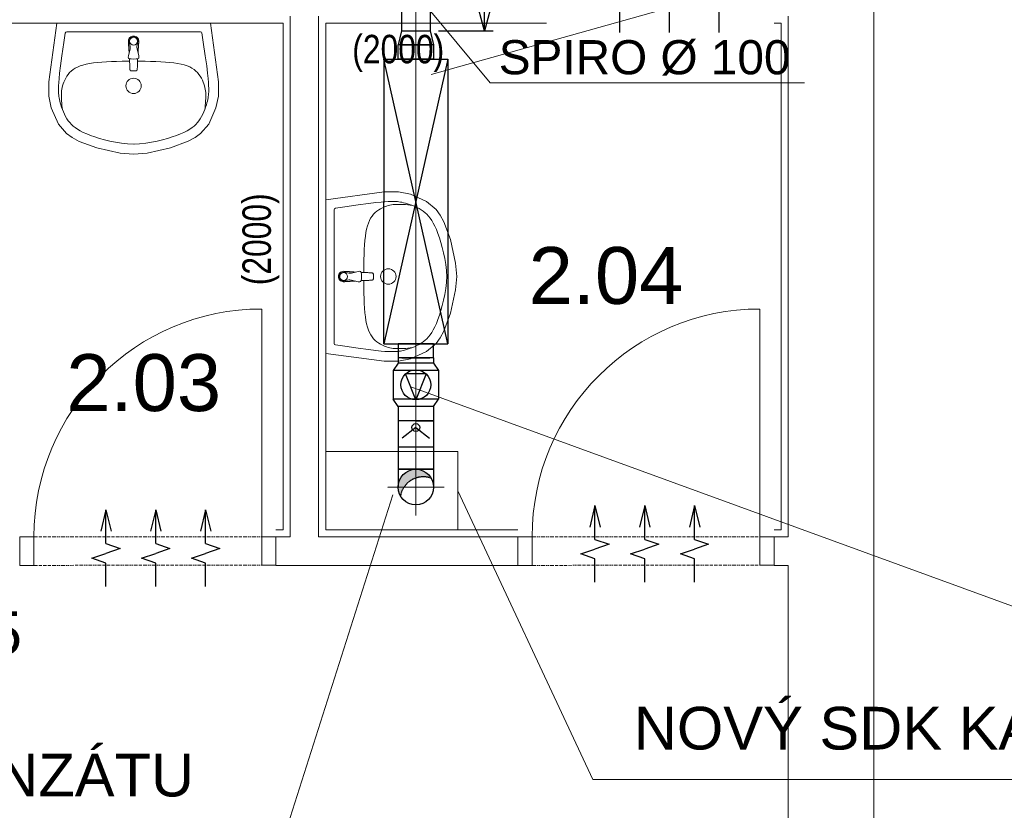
# Model space of a CAD drawing. Header units: millimetres. Extents: x 918337 to 1269480, y -257156 to -67477.
# Tile 74 of 114: x 1124736 to 1128194, y -193305 to -190526. Entities that reach past the tile are written whole.
import ezdxf

# ---------------------------------------------------------------- set-up
doc = ezdxf.new("R2010")
doc.units = ezdxf.units.MM
for name, pattern in [('ACAD_ISO10W100', [18.5, 12, -3, 0.5, -3]), ('DĚLICÍ2', [15.875, 6.35, -3.175, 0, -3.175, 0, -3.175]), ('ČÁRKOVANÁ', [19.05, 12.7, -6.35])]:
    doc.linetypes.add(name, pattern=pattern)
doc.layers.get('0').update_dxf_attribs({"color": 8, "lineweight": 9})
for name, color, linetype, lineweight in [('1VZT - LEGENDY', 7, 'Continuous', 13), ('1VZT-POTRUBI', 4, 'Continuous', 30), ('1VZT-ČERCHOVANÁ', 7, 'ACAD_ISO10W100', 9), ('LEGENDY', 7, 'Continuous', 9), ('St_plocha_místnosti', 3, 'Continuous', 18)]:
    doc.layers.add(name, color=color, linetype=linetype, lineweight=lineweight)
doc.layers.add('1VZT-vytápění', color=1, linetype='Continuous')
doc.styles.add('Andy', font='arial.ttf')
doc.styles.get("Standard").update_dxf_attribs({"font": 'arial.ttf'})
doc.dimstyles.new('ISO-25', dxfattribs={"dimtxt": 2.5, "dimasz": 2.5, "dimexe": 1.25, "dimexo": 0.625, "dimtad": 1, "dimtxsty": 'Standard', "dimcen": 2.5, "dimadec": 0, "dimazin": 0, "dimtfac": 1, "dimtmove": 0, "dimatfit": 3, "dimfxl": 1, "dimarcsym": 0})

# ---------------------------------------------------------------- blocks, each defined once
blk = doc.blocks.new('_Open30')
at = {"color": 0, "linetype": 'ByBlock', "lineweight": -2}
for p, q in [((-1, 0.268), (0, 0)), ((0, 0), (-1, -0.268)), ((0, 0), (-1, 0))]:
    blk.add_line(p, q, dxfattribs=at)
blk = doc.blocks.new('*D826')
at = {"layer": '1VZT - LEGENDY', "color": 0, "lineweight": -2, "ltscale": 0.1, "transparency": 16777216}
for p, q in [((1126207.1, -189888.1), (1126398.5, -189888.1)), ((1126368.5, -190008.1), (1126368.5, -190445.1)), ((1126207.1, -190565.1), (1126398.5, -190565.1))]:
    blk.add_line(p, q, dxfattribs=at)
at = {"layer": 'Defpoints', "color": 0, "ltscale": 0.1, "transparency": 16777216}
for p in [(1126177.1, -189888.1), (1126177.1, -190565.1), (1126368.5, -190565.1)]:
    blk.add_point(p, dxfattribs=at)
at = {"layer": '1VZT - LEGENDY', "color": 0, "lineweight": -2, "ltscale": 0.1, "transparency": 16777216, "xscale": 120, "yscale": 120, "zscale": 120}
for p, rotation in [((1126368.5, -189888.1), 90), ((1126368.5, -190565.1), 270)]:
    blk.add_blockref('_Open30', p, dxfattribs=dict(at, rotation=rotation))
at = {"layer": '1VZT - LEGENDY', "color": 0, "ltscale": 0.1, "transparency": 16777216, "insert": (1126277.3, -190226.6), "char_height": 120, "attachment_point": 5, "rotation": 90}
blk.add_mtext('700', dxfattribs=at)
blk = doc.blocks.new('fegevdfvdfv')
at = {"layer": '1VZT-vytápění'}
for p, q in [((-286977.9, 271465.6), (-286995.9, 271389.6)), ((-286977.9, 271465.6), (-286959.9, 271389.6)), ((-286977.9, 271346.2), (-286977.9, 271465.6)), ((-286803, 271465.6), (-286821, 271389.6)), ((-286803, 271465.6), (-286785, 271389.6)), ((-286803, 271346.2), (-286803, 271465.6)), ((-286628.1, 271465.6), (-286646.1, 271389.6)), ((-286628.1, 271465.6), (-286610, 271389.6)), ((-286628.1, 271346.2), (-286628.1, 271465.6)), ((-286977.9, 271346.2), (-286928.2, 271329.2)), ((-286803, 271346.2), (-286753.3, 271329.2)), ((-286628.1, 271346.2), (-286578.4, 271329.2)), ((-287027.6, 271295.1), (-286977.9, 271312.2)), ((-286928.2, 271329.2), (-286977.9, 271312.2)), ((-286852.7, 271295.1), (-286803, 271312.2)), ((-286753.3, 271329.2), (-286803, 271312.2)), ((-286677.7, 271295.1), (-286628.1, 271312.2)), ((-286578.4, 271329.2), (-286628.1, 271312.2)), ((-286977.9, 271278.1), (-287027.6, 271295.1)), ((-286977.9, 271195.6), (-286977.9, 271278.1)), ((-286803, 271278.1), (-286852.7, 271295.1)), ((-286803, 271195.6), (-286803, 271278.1)), ((-286628.1, 271278.1), (-286677.7, 271295.1)), ((-286628.1, 271195.6), (-286628.1, 271278.1))]:
    blk.add_line(p, q, dxfattribs=at)
blk = doc.blocks.new('SDCDCSDC')
at = {"color": 8, "ltscale": 2}
for p, q in [((1157229.8, -194247.3), (1157229.8, -203027.3)), ((1155179.8, -196847.3), (1155179.8, -198677.3)), ((1155279.8, -196847.3), (1155279.8, -198677.3)), ((1156929.8, -196847.3), (1156929.8, -198677.3)), ((1155179.8, -198677.3), (1155129.8, -198677.3)), ((1155129.8, -198677.3), (1155129.8, -198777.3)), ((1155979.8, -198677.3), (1155279.8, -198677.3)), ((1155979.8, -198677.3), (1155979.8, -198777.3)), ((1156929.8, -198677.3), (1156879.8, -198677.3)), ((1156879.8, -198677.3), (1156879.8, -198777.3)), ((1155979.8, -198777.3), (1155129.8, -198777.3)), ((1156929.8, -198777.3), (1156879.8, -198777.3)), ((1156929.8, -198777.3), (1156929.8, -202977.3))]:
    blk.add_line(p, q, dxfattribs=at)
at = {"color": 8, "ltscale": 1.5}
for p, q in [((1155154.8, -196872.3), (1154104.8, -196872.3)), ((1155154.8, -198652.3), (1155154.8, -196872.3)), ((1156079.8, -196872.3), (1155304.8, -196872.3)), ((1155304.8, -196872.3), (1155304.8, -198652.3)), ((1156904.8, -196872.3), (1156879.8, -196872.3)), ((1156904.8, -198652.3), (1156904.8, -196872.3)), ((1155129.8, -198652.3), (1155154.8, -198652.3)), ((1155304.8, -198652.3), (1155979.8, -198652.3)), ((1156879.8, -198652.3), (1156904.8, -198652.3))]:
    blk.add_line(p, q, dxfattribs=at)
at = {"color": 8}
for p, q in [((1154359.8, -196872.4), (1154331.9, -197078.2)), ((1154359.8, -196872.4), (1154899.8, -196872.2)), ((1154899.8, -196872.2), (1154927.7, -197078)), ((1154389.8, -196906.6), (1154384.7, -196939.4)), ((1154394.8, -196902.4), (1154864.7, -196902.2)), ((1154869.7, -196906.5), (1154874.8, -196939.3)), ((1154384.7, -196939.4), (1154377.7, -196986.8)), ((1154611.5, -196933.9), (1154611.6, -196936.2)), ((1154611.6, -196936.2), (1154611.7, -196938.2)), ((1154611.7, -196938.2), (1154611.8, -196939.9)), ((1154611.8, -196939.9), (1154611.8, -196941.3)), ((1154611.8, -196941.3), (1154611.9, -196942.6)), ((1154611.9, -196942.6), (1154611.9, -196943.7)), ((1154612.9, -196927.6), (1154612.9, -196927.6)), ((1154614.8, -196935.9), (1154615.5, -196942.9)), ((1154615.5, -196942.9), (1154616.8, -196948.7)), ((1154616.9, -196922.1), (1154616.9, -196922.1)), ((1154622.7, -196918.5), (1154622.7, -196918.5)), ((1154629.8, -196917.2), (1154629.8, -196917.2)), ((1154636.8, -196918.5), (1154636.8, -196918.5)), ((1154642.7, -196922.1), (1154642.7, -196922.1)), ((1154644, -196942.9), (1154642.8, -196948.7)), ((1154644.8, -196935.9), (1154644, -196942.9)), ((1154646.6, -196927.6), (1154646.6, -196927.6)), ((1154647.7, -196942.5), (1154647.6, -196943.7)), ((1154647.8, -196939.8), (1154647.7, -196941.3)), ((1154647.7, -196941.3), (1154647.7, -196942.5)), ((1154647.9, -196938.2), (1154647.8, -196939.8)), ((1154648, -196933.9), (1154647.9, -196936.2)), ((1154647.9, -196936.2), (1154647.9, -196938.2)), ((1154874.8, -196939.3), (1154881.8, -196986.7)), ((1154615.1, -196972.7), (1154611.6, -196985.8)), ((1154611.9, -196943.7), (1154612, -196944.8)), ((1154612, -196944.8), (1154612.1, -196945.8)), ((1154612.1, -196945.8), (1154612.1, -196946.9)), ((1154612.1, -196946.9), (1154612.2, -196948)), ((1154612.2, -196948), (1154612.3, -196949.1)), ((1154612.3, -196949.1), (1154612.4, -196950.3)), ((1154612.4, -196950.3), (1154612.5, -196951.5)), ((1154612.5, -196951.5), (1154612.6, -196952.9)), ((1154612.6, -196952.9), (1154612.7, -196954.3)), ((1154612.7, -196954.3), (1154612.8, -196955.8)), ((1154612.8, -196955.8), (1154612.9, -196957.3)), ((1154612.9, -196957.3), (1154613, -196958.8)), ((1154613, -196958.8), (1154613.1, -196960.3)), ((1154613.1, -196960.3), (1154613.2, -196961.8)), ((1154613.2, -196961.8), (1154613.3, -196963.4)), ((1154613.3, -196963.4), (1154613.4, -196965.2)), ((1154613.4, -196965.2), (1154613.5, -196967)), ((1154613.5, -196967), (1154613.7, -196969.1)), ((1154613.7, -196969.1), (1154613.8, -196971.5)), ((1154613.8, -196971.5), (1154614, -196974)), ((1154614, -196974), (1154614.2, -196976.4)), ((1154617.4, -196962.7), (1154615.1, -196972.7)), ((1154616.8, -196948.7), (1154617.7, -196953.1)), ((1154618.1, -196957.3), (1154617.4, -196962.7)), ((1154617.7, -196953.1), (1154618.1, -196957.3)), ((1154641.8, -196953.1), (1154641.5, -196957.3)), ((1154641.5, -196957.3), (1154642.2, -196962.6)), ((1154642.8, -196948.7), (1154641.8, -196953.1)), ((1154642.2, -196962.6), (1154644.4, -196972.7)), ((1154644.4, -196972.7), (1154648, -196985.8)), ((1154645.6, -196974), (1154645.4, -196976.4)), ((1154645.7, -196971.5), (1154645.6, -196974)), ((1154645.9, -196969.1), (1154645.7, -196971.5)), ((1154646, -196967), (1154645.9, -196969.1)), ((1154646.2, -196965.1), (1154646, -196967)), ((1154646.3, -196963.4), (1154646.2, -196965.1)), ((1154646.4, -196961.8), (1154646.3, -196963.4)), ((1154646.5, -196960.3), (1154646.4, -196961.8)), ((1154646.6, -196958.8), (1154646.5, -196960.3)), ((1154646.7, -196957.3), (1154646.6, -196958.8)), ((1154646.8, -196955.8), (1154646.7, -196957.3)), ((1154646.9, -196954.3), (1154646.8, -196955.8)), ((1154647, -196952.9), (1154646.9, -196954.3)), ((1154647.1, -196951.5), (1154647, -196952.9)), ((1154647.2, -196950.2), (1154647.1, -196951.5)), ((1154647.3, -196949.1), (1154647.2, -196950.2)), ((1154647.4, -196946.9), (1154647.3, -196947.9)), ((1154647.3, -196947.9), (1154647.3, -196949.1)), ((1154647.5, -196945.8), (1154647.4, -196946.9)), ((1154647.6, -196943.7), (1154647.5, -196944.8)), ((1154647.5, -196944.8), (1154647.5, -196945.8)), ((1154377.7, -196986.8), (1154372.9, -197022.2)), ((1154488.5, -197011.8), (1154475.2, -197013.8)), ((1154502.8, -197010.2), (1154488.5, -197011.8)), ((1154518.2, -197008.9), (1154502.8, -197010.2)), ((1154534.6, -197007.8), (1154518.2, -197008.9)), ((1154552, -197007), (1154534.6, -197007.8)), ((1154570.3, -197006.4), (1154552, -197007)), ((1154589.4, -197006), (1154570.3, -197006.4)), ((1154609.3, -197005.8), (1154589.4, -197006)), ((1154615.8, -197005.8), (1154609.3, -197005.8)), ((1154611.6, -196985.8), (1154610.7, -196992.5)), ((1154610.7, -196992.5), (1154611.7, -196994.8)), ((1154611.7, -196994.8), (1154613.2, -196995.7)), ((1154613.2, -196995.7), (1154617.2, -196997)), ((1154615.4, -196996.5), (1154615.6, -196999.8)), ((1154615.6, -196999.8), (1154615.7, -197003.4)), ((1154615.7, -197003.4), (1154615.9, -197006.9)), ((1154615.9, -197006.9), (1154616, -197010.5)), ((1154616, -197010.5), (1154616.1, -197013.9)), ((1154617.2, -196997), (1154620.9, -196997.5)), ((1154620.9, -196997.5), (1154629.8, -196998.2)), ((1154638.7, -196997.5), (1154629.8, -196998.2)), ((1154642.4, -196996.9), (1154638.7, -196997.5)), ((1154646.4, -196995.7), (1154642.4, -196996.9)), ((1154643.6, -197010.5), (1154643.5, -197013.9)), ((1154643.7, -197006.9), (1154643.6, -197010.5)), ((1154643.8, -197003.3), (1154643.7, -197006.9)), ((1154643.7, -197005.8), (1154650.3, -197005.8)), ((1154644, -196999.8), (1154643.8, -197003.3)), ((1154644.2, -196996.5), (1154644, -196999.8)), ((1154647.8, -196994.8), (1154646.4, -196995.7)), ((1154648.8, -196992.5), (1154647.8, -196994.8)), ((1154648, -196985.8), (1154648.8, -196992.5)), ((1154650.3, -197005.8), (1154670.2, -197006)), ((1154670.2, -197006), (1154689.3, -197006.4)), ((1154689.3, -197006.4), (1154707.6, -197007)), ((1154707.6, -197007), (1154725, -197007.8)), ((1154725, -197007.8), (1154741.4, -197008.8)), ((1154741.4, -197008.8), (1154756.8, -197010.1)), ((1154756.8, -197010.1), (1154771.1, -197011.7)), ((1154771.1, -197011.7), (1154784.4, -197013.7)), ((1154881.8, -196986.7), (1154886.7, -197022.1)), ((1154372.9, -197022.2), (1154369.8, -197048)), ((1154405.2, -197045.9), (1154400.1, -197052)), ((1154410.9, -197040.3), (1154405.2, -197045.9)), ((1154417.4, -197035), (1154410.9, -197040.3)), ((1154424.6, -197030.3), (1154417.4, -197035)), ((1154432.7, -197026), (1154424.6, -197030.3)), ((1154441.8, -197022.2), (1154432.7, -197026)), ((1154451.8, -197019), (1154441.8, -197022.2)), ((1154463, -197016.2), (1154451.8, -197019)), ((1154475.2, -197013.8), (1154463, -197016.2)), ((1154616.1, -197013.9), (1154616.2, -197017.3)), ((1154616.2, -197017.3), (1154616.3, -197020.4)), ((1154616.3, -197020.4), (1154616.4, -197023.2)), ((1154616.4, -197023.2), (1154616.4, -197025.7)), ((1154616.4, -197025.7), (1154616.5, -197027.8)), ((1154616.5, -197027.8), (1154616.6, -197029.6)), ((1154616.6, -197029.6), (1154616.6, -197031)), ((1154616.6, -197031), (1154616.7, -197032.2)), ((1154616.7, -197032.2), (1154616.8, -197033.2)), ((1154616.8, -197033.2), (1154616.9, -197034.1)), ((1154616.9, -197034.1), (1154617, -197034.8)), ((1154617, -197034.8), (1154617.1, -197035.5)), ((1154617.1, -197035.5), (1154617.3, -197036)), ((1154617.3, -197036), (1154617.4, -197036.5)), ((1154617.4, -197036.5), (1154617.6, -197037)), ((1154617.6, -197037), (1154617.8, -197037.4)), ((1154617.8, -197037.4), (1154618.1, -197037.8)), ((1154618.1, -197037.8), (1154618.3, -197038.1)), ((1154618.3, -197038.1), (1154618.7, -197038.4)), ((1154618.7, -197038.4), (1154619.1, -197038.7)), ((1154619.1, -197038.7), (1154619.5, -197039)), ((1154619.5, -197039), (1154620.1, -197039.3)), ((1154620.1, -197039.3), (1154620.8, -197039.5)), ((1154620.8, -197039.5), (1154621.7, -197039.7)), ((1154621.7, -197039.7), (1154623.1, -197039.8)), ((1154623.1, -197039.8), (1154625, -197039.9)), ((1154625, -197039.9), (1154627.6, -197040)), ((1154627.6, -197040), (1154629.8, -197040)), ((1154632, -197040), (1154629.8, -197040)), ((1154634.6, -197039.9), (1154632, -197040)), ((1154636.5, -197039.8), (1154634.6, -197039.9)), ((1154637.8, -197039.7), (1154636.5, -197039.8)), ((1154638.8, -197039.5), (1154637.8, -197039.7)), ((1154639.5, -197039.2), (1154638.8, -197039.5)), ((1154640.1, -197039), (1154639.5, -197039.2)), ((1154640.5, -197038.7), (1154640.1, -197039)), ((1154640.9, -197038.4), (1154640.5, -197038.7)), ((1154641.2, -197038.1), (1154640.9, -197038.4)), ((1154641.5, -197037.8), (1154641.2, -197038.1)), ((1154641.8, -197037.4), (1154641.5, -197037.8)), ((1154642, -197037), (1154641.8, -197037.4)), ((1154642.2, -197036.5), (1154642, -197037)), ((1154642.3, -197036), (1154642.2, -197036.5)), ((1154642.5, -197035.5), (1154642.3, -197036)), ((1154642.6, -197034.8), (1154642.5, -197035.5)), ((1154642.7, -197034.1), (1154642.6, -197034.8)), ((1154642.8, -197033.2), (1154642.7, -197034.1)), ((1154642.9, -197032.2), (1154642.8, -197033.2)), ((1154643, -197029.6), (1154642.9, -197031)), ((1154642.9, -197031), (1154642.9, -197032.2)), ((1154643.1, -197027.8), (1154643, -197029.6)), ((1154643.2, -197025.7), (1154643.1, -197027.8)), ((1154643.3, -197020.4), (1154643.2, -197023.2)), ((1154643.2, -197023.2), (1154643.2, -197025.7)), ((1154643.4, -197017.3), (1154643.3, -197020.4)), ((1154643.5, -197013.9), (1154643.4, -197017.3)), ((1154784.4, -197013.7), (1154796.6, -197016.1)), ((1154796.6, -197016.1), (1154807.7, -197018.9)), ((1154807.7, -197018.9), (1154817.8, -197022.1)), ((1154817.8, -197022.1), (1154826.9, -197025.9)), ((1154826.9, -197025.9), (1154835, -197030.2)), ((1154835, -197030.2), (1154842.2, -197034.9)), ((1154842.2, -197034.9), (1154848.6, -197040.1)), ((1154848.6, -197040.1), (1154854.4, -197045.8)), ((1154854.4, -197045.8), (1154859.5, -197051.9)), ((1154886.7, -197022.1), (1154889.8, -197047.9)), ((1154331.9, -197078.2), (1154331.9, -197128.3)), ((1154366.9, -197080.5), (1154366.2, -197091.8)), ((1154367.9, -197066.6), (1154366.9, -197080.5)), ((1154369.8, -197048), (1154367.9, -197066.6)), ((1154385, -197079), (1154382.5, -197085.7)), ((1154388, -197072.1), (1154385, -197079)), ((1154391.5, -197065.2), (1154388, -197072.1)), ((1154395.6, -197058.5), (1154391.5, -197065.2)), ((1154400.1, -197052), (1154395.6, -197058.5)), ((1154859.5, -197051.9), (1154864, -197058.4)), ((1154864, -197058.4), (1154868.1, -197065.1)), ((1154868.1, -197065.1), (1154871.6, -197072)), ((1154871.6, -197072), (1154874.6, -197078.8)), ((1154874.6, -197078.8), (1154877.1, -197085.5)), ((1154889.8, -197047.9), (1154891.7, -197066.5)), ((1154891.7, -197066.5), (1154892.7, -197080.4)), ((1154892.7, -197080.4), (1154893.4, -197091.7)), ((1154927.7, -197078), (1154927.8, -197128.2)), ((1154365.9, -197101), (1154365.8, -197108.3)), ((1154365.8, -197108.3), (1154365.9, -197114.3)), ((1154366.2, -197091.8), (1154365.9, -197101)), ((1154365.9, -197114.3), (1154366.2, -197119.6)), ((1154376.5, -197115.5), (1154376.3, -197121.8)), ((1154377, -197109.5), (1154376.5, -197115.5)), ((1154377.8, -197103.8), (1154377, -197109.5)), ((1154378.9, -197098), (1154377.8, -197103.8)), ((1154380.5, -197092), (1154378.9, -197098)), ((1154382.5, -197085.7), (1154380.5, -197092)), ((1154877.1, -197085.5), (1154879.1, -197091.9)), ((1154879.1, -197091.9), (1154880.7, -197097.9)), ((1154880.7, -197097.9), (1154881.8, -197103.7)), ((1154881.8, -197103.7), (1154882.6, -197109.4)), ((1154882.6, -197109.4), (1154883.1, -197115.3)), ((1154883.1, -197115.3), (1154883.3, -197121.7)), ((1154893.4, -197091.7), (1154893.8, -197100.8)), ((1154893.7, -197114.2), (1154893.4, -197119.4)), ((1154893.9, -197108.2), (1154893.7, -197114.2)), ((1154893.8, -197100.8), (1154893.9, -197108.2)), ((1154331.9, -197128.3), (1154340.7, -197169.7)), ((1154366.2, -197119.6), (1154366.7, -197124.6)), ((1154366.7, -197124.6), (1154367.3, -197129.7)), ((1154367.3, -197129.7), (1154368.1, -197134.8)), ((1154368.1, -197134.8), (1154369.1, -197140.2)), ((1154369.1, -197140.2), (1154370.4, -197145.9)), ((1154370.4, -197145.9), (1154372, -197152.2)), ((1154376.3, -197121.8), (1154376.4, -197128.8)), ((1154376.4, -197128.8), (1154376.5, -197136.6)), ((1154376.5, -197136.6), (1154376.9, -197144.9)), ((1154376.9, -197144.9), (1154377.3, -197153.3)), ((1154882.8, -197144.8), (1154882.3, -197153.1)), ((1154883.1, -197136.5), (1154882.8, -197144.8)), ((1154883.3, -197128.7), (1154883.1, -197136.5)), ((1154883.3, -197121.7), (1154883.3, -197128.7)), ((1154889.3, -197145.8), (1154887.6, -197152.1)), ((1154890.6, -197140), (1154889.3, -197145.8)), ((1154891.6, -197134.7), (1154890.6, -197140)), ((1154892.3, -197129.6), (1154891.6, -197134.7)), ((1154893, -197124.5), (1154892.3, -197129.6)), ((1154893.4, -197119.4), (1154893, -197124.5)), ((1154927.8, -197128.2), (1154918.9, -197169.6)), ((1154340.7, -197169.7), (1154366.1, -197226.7)), ((1154372, -197152.2), (1154374.1, -197159.2)), ((1154374.1, -197159.2), (1154376.7, -197167)), ((1154376.7, -197167), (1154379.7, -197175.3)), ((1154377.3, -197153.3), (1154378, -197161.4)), ((1154378, -197161.4), (1154378.8, -197168.8)), ((1154378.8, -197168.8), (1154379.7, -197175.3)), ((1154379.7, -197175.3), (1154383.2, -197183.7)), ((1154383.2, -197183.7), (1154387, -197192.2)), ((1154876.5, -197183.6), (1154872.6, -197192.1)), ((1154879.9, -197175.1), (1154876.5, -197183.6)), ((1154883, -197166.9), (1154879.9, -197175.1)), ((1154880.9, -197168.7), (1154879.9, -197175.1)), ((1154881.7, -197161.3), (1154880.9, -197168.7)), ((1154882.3, -197153.1), (1154881.7, -197161.3)), ((1154885.5, -197159.1), (1154883, -197166.9)), ((1154887.6, -197152.1), (1154885.5, -197159.1)), ((1154918.9, -197169.6), (1154893.6, -197226.5)), ((1154387, -197192.2), (1154391.2, -197200.4)), ((1154391.2, -197200.4), (1154395.7, -197208)), ((1154395.7, -197208), (1154400.5, -197215.1)), ((1154400.5, -197215.1), (1154405.6, -197221.5)), ((1154859.2, -197214.9), (1154854.1, -197221.4)), ((1154864, -197207.9), (1154859.2, -197214.9)), ((1154868.4, -197200.2), (1154864, -197207.9)), ((1154872.6, -197192.1), (1154868.4, -197200.2)), ((1154366.1, -197226.7), (1154394.6, -197260.1)), ((1154405.6, -197221.5), (1154411.2, -197227.7)), ((1154411.2, -197227.7), (1154417.5, -197233.5)), ((1154417.5, -197233.5), (1154424.6, -197239.1)), ((1154424.6, -197239.1), (1154432.8, -197244.7)), ((1154432.8, -197244.7), (1154442.2, -197250.2)), ((1154442.2, -197250.2), (1154453, -197255.7)), ((1154817.5, -197250.1), (1154806.7, -197255.6)), ((1154826.9, -197244.6), (1154817.5, -197250.1)), ((1154835.1, -197239), (1154826.9, -197244.6)), ((1154842.2, -197233.4), (1154835.1, -197239)), ((1154848.5, -197227.5), (1154842.2, -197233.4)), ((1154854.1, -197221.4), (1154848.5, -197227.5)), ((1154893.6, -197226.5), (1154865.1, -197259.9)), ((1154394.6, -197260.1), (1154414.1, -197274.3)), ((1154414.1, -197274.3), (1154438.1, -197287.3)), ((1154438.1, -197287.3), (1154500.4, -197310.3)), ((1154453, -197255.7), (1154465.3, -197261.1)), ((1154465.3, -197261.1), (1154478.9, -197266.4)), ((1154478.9, -197266.4), (1154493.9, -197271.6)), ((1154493.9, -197271.6), (1154510.4, -197276.8)), ((1154510.4, -197276.8), (1154528.1, -197281.8)), ((1154528.1, -197281.8), (1154546.9, -197286.4)), ((1154546.9, -197286.4), (1154566.6, -197290.5)), ((1154712.8, -197286.4), (1154693.1, -197290.5)), ((1154731.6, -197281.7), (1154712.8, -197286.4)), ((1154749.3, -197276.7), (1154731.6, -197281.7)), ((1154765.8, -197271.6), (1154749.3, -197276.7)), ((1154821.6, -197287.2), (1154759.3, -197310.3)), ((1154780.8, -197266.3), (1154765.8, -197271.6)), ((1154794.5, -197261), (1154780.8, -197266.3)), ((1154806.7, -197255.6), (1154794.5, -197261)), ((1154845.6, -197274.2), (1154821.6, -197287.2)), ((1154865.1, -197259.9), (1154845.6, -197274.2)), ((1154500.4, -197310.3), (1154582.5, -197328.5)), ((1154566.6, -197290.5), (1154587.1, -197293.8)), ((1154587.1, -197293.8), (1154608.5, -197296.1)), ((1154608.5, -197296.1), (1154631.7, -197297.3)), ((1154651.2, -197296.1), (1154628, -197297.3)), ((1154672.6, -197293.8), (1154651.2, -197296.1)), ((1154693.1, -197290.5), (1154672.6, -197293.8)), ((1154759.3, -197310.3), (1154677.2, -197328.5)), ((1154582.5, -197328.5), (1154629.9, -197332.3)), ((1154677.2, -197328.5), (1154629.9, -197332.3)), ((1155304.7, -197492.3), (1155510.5, -197464.4)), ((1155304.8, -198032.3), (1155304.7, -197492.3)), ((1155510.5, -197464.4), (1155560.7, -197464.3)), ((1155560.7, -197464.3), (1155602.1, -197473.1)), ((1155602.1, -197473.1), (1155659, -197498.4)), ((1155334.8, -197997.3), (1155334.7, -197527.3)), ((1155338.9, -197522.4), (1155371.8, -197517.2)), ((1155371.8, -197517.2), (1155419.1, -197510.2)), ((1155419.1, -197510.2), (1155454.5, -197505.4)), ((1155454.5, -197505.4), (1155480.3, -197502.2)), ((1155480.3, -197502.2), (1155499, -197500.4)), ((1155484.4, -197532.6), (1155490.8, -197528)), ((1155490.8, -197528), (1155497.6, -197524)), ((1155497.6, -197524), (1155504.5, -197520.5)), ((1155499, -197500.4), (1155512.9, -197499.3)), ((1155504.5, -197520.5), (1155511.3, -197517.5)), ((1155511.3, -197517.5), (1155518, -197514.9)), ((1155512.9, -197499.3), (1155524.1, -197498.6)), ((1155518, -197514.9), (1155524.4, -197512.9)), ((1155524.1, -197498.6), (1155533.3, -197498.3)), ((1155524.4, -197512.9), (1155530.4, -197511.4)), ((1155530.4, -197511.4), (1155536.1, -197510.2)), ((1155533.3, -197498.3), (1155540.6, -197498.2)), ((1155536.1, -197510.2), (1155541.8, -197509.4)), ((1155540.6, -197498.2), (1155546.6, -197498.3)), ((1155541.8, -197509.4), (1155547.8, -197509)), ((1155546.6, -197498.3), (1155551.9, -197498.6)), ((1155547.8, -197509), (1155554.2, -197508.8)), ((1155551.9, -197498.6), (1155556.9, -197499.1)), ((1155554.2, -197508.8), (1155561.2, -197508.8)), ((1155556.9, -197499.1), (1155562, -197499.7)), ((1155561.2, -197508.8), (1155569, -197508.9)), ((1155562, -197499.7), (1155567.2, -197500.5)), ((1155567.2, -197500.5), (1155572.5, -197501.5)), ((1155569, -197508.9), (1155577.2, -197509.2)), ((1155572.5, -197501.5), (1155578.2, -197502.8)), ((1155577.2, -197509.2), (1155585.6, -197509.7)), ((1155578.2, -197502.8), (1155584.5, -197504.4)), ((1155584.5, -197504.4), (1155591.6, -197506.5)), ((1155585.6, -197509.7), (1155593.7, -197510.4)), ((1155591.6, -197506.5), (1155599.4, -197509.1)), ((1155593.7, -197510.4), (1155601.2, -197511.2)), ((1155599.4, -197509.1), (1155607.6, -197512.1)), ((1155601.2, -197511.2), (1155607.6, -197512.1)), ((1155607.6, -197512.1), (1155616.1, -197515.5)), ((1155616.1, -197515.5), (1155624.5, -197519.4)), ((1155624.5, -197519.4), (1155632.7, -197523.6)), ((1155632.7, -197523.6), (1155640.4, -197528.1)), ((1155640.4, -197528.1), (1155647.4, -197532.8)), ((1155659, -197498.4), (1155692.4, -197527)), ((1155692.4, -197527), (1155706.7, -197546.5)), ((1155454.6, -197574.2), (1155458.4, -197565.2)), ((1155458.4, -197565.2), (1155462.6, -197557)), ((1155462.6, -197557), (1155467.4, -197549.8)), ((1155467.4, -197549.8), (1155472.6, -197543.4)), ((1155472.6, -197543.4), (1155478.3, -197537.7)), ((1155478.3, -197537.7), (1155484.4, -197532.6)), ((1155647.4, -197532.8), (1155653.9, -197537.9)), ((1155653.9, -197537.9), (1155660, -197543.5)), ((1155660, -197543.5), (1155665.8, -197549.8)), ((1155665.8, -197549.8), (1155671.5, -197556.9)), ((1155671.5, -197556.9), (1155677.1, -197565.1)), ((1155677.1, -197565.1), (1155682.6, -197574.6)), ((1155706.7, -197546.5), (1155719.7, -197570.4)), ((1155446.2, -197607.7), (1155448.5, -197595.5)), ((1155448.5, -197595.5), (1155451.3, -197584.3)), ((1155451.3, -197584.3), (1155454.6, -197574.2)), ((1155682.6, -197574.6), (1155688, -197585.4)), ((1155688, -197585.4), (1155693.4, -197597.6)), ((1155693.4, -197597.6), (1155698.8, -197611.2)), ((1155719.7, -197570.4), (1155742.7, -197632.7)), ((1155441.3, -197650.6), (1155442.6, -197635.2)), ((1155442.6, -197635.2), (1155444.2, -197620.9)), ((1155444.2, -197620.9), (1155446.2, -197607.7)), ((1155698.8, -197611.2), (1155704, -197626.3)), ((1155704, -197626.3), (1155709.2, -197642.7)), ((1155742.7, -197632.7), (1155760.9, -197714.8)), ((1155439.4, -197684.5), (1155440.2, -197667)), ((1155440.2, -197667), (1155441.3, -197650.6)), ((1155709.2, -197642.7), (1155714.2, -197660.5)), ((1155714.2, -197660.5), (1155718.9, -197679.2)), ((1155438.5, -197721.9), (1155438.9, -197702.8)), ((1155438.9, -197702.8), (1155439.4, -197684.5)), ((1155718.9, -197679.2), (1155722.9, -197698.9)), ((1155722.9, -197698.9), (1155726.2, -197719.5)), ((1155438.3, -197741.7), (1155438.5, -197721.9)), ((1155726.2, -197719.5), (1155728.6, -197740.8)), ((1155760.9, -197714.8), (1155764.8, -197762.2)), ((1155349.7, -197762.3), (1155349.7, -197762.3)), ((1155351, -197755.2), (1155351, -197755.2)), ((1155351, -197769.3), (1155351, -197769.3)), ((1155354.6, -197749.4), (1155354.6, -197749.4)), ((1155360.1, -197745.4), (1155360.1, -197745.4)), ((1155366.4, -197744), (1155368.7, -197744.1)), ((1155368.3, -197747.3), (1155375.3, -197748)), ((1155368.7, -197744.1), (1155370.6, -197744.2)), ((1155370.6, -197744.2), (1155372.3, -197744.2)), ((1155372.3, -197744.2), (1155373.8, -197744.3)), ((1155373.8, -197744.3), (1155375, -197744.4)), ((1155375, -197744.4), (1155376.1, -197744.4)), ((1155375.3, -197748), (1155381.2, -197749.3)), ((1155376.1, -197744.4), (1155377.2, -197744.5)), ((1155377.2, -197744.5), (1155378.3, -197744.6)), ((1155378.3, -197744.6), (1155379.3, -197744.6)), ((1155379.3, -197744.6), (1155380.4, -197744.7)), ((1155380.4, -197744.7), (1155381.5, -197744.8)), ((1155381.2, -197749.3), (1155385.6, -197750.2)), ((1155381.5, -197744.8), (1155382.7, -197744.9)), ((1155382.7, -197744.9), (1155384, -197745)), ((1155384, -197745), (1155385.3, -197745.1)), ((1155385.3, -197745.1), (1155386.8, -197745.2)), ((1155385.6, -197750.2), (1155389.7, -197750.6)), ((1155386.8, -197745.2), (1155388.2, -197745.3)), ((1155388.2, -197745.3), (1155389.7, -197745.4)), ((1155389.7, -197745.4), (1155391.2, -197745.5)), ((1155389.7, -197750.6), (1155395.1, -197749.9)), ((1155391.2, -197745.5), (1155392.7, -197745.6)), ((1155392.7, -197745.6), (1155394.3, -197745.7)), ((1155394.3, -197745.7), (1155395.9, -197745.8)), ((1155395.1, -197749.9), (1155405.2, -197747.6)), ((1155395.9, -197745.8), (1155397.6, -197745.9)), ((1155397.6, -197745.9), (1155399.5, -197746)), ((1155399.5, -197746), (1155401.6, -197746.1)), ((1155401.6, -197746.1), (1155403.9, -197746.3)), ((1155403.9, -197746.3), (1155406.5, -197746.5)), ((1155405.2, -197747.6), (1155418.3, -197744.1)), ((1155406.5, -197746.5), (1155408.8, -197746.6)), ((1155418.3, -197744.1), (1155424.9, -197743.2)), ((1155424.9, -197743.2), (1155427.2, -197744.2)), ((1155427.2, -197744.2), (1155428.2, -197745.7)), ((1155428.2, -197745.7), (1155429.4, -197749.6)), ((1155429, -197747.9), (1155432.2, -197748)), ((1155429.4, -197749.6), (1155430, -197753.4)), ((1155429.4, -197774.9), (1155430, -197771.2)), ((1155430, -197753.4), (1155430.7, -197762.3)), ((1155430, -197771.2), (1155430.7, -197762.3)), ((1155432.2, -197748), (1155435.8, -197748.2)), ((1155435.8, -197748.2), (1155439.4, -197748.3)), ((1155438.2, -197748.3), (1155438.3, -197741.7)), ((1155439.4, -197748.3), (1155442.9, -197748.5)), ((1155442.9, -197748.5), (1155446.4, -197748.6)), ((1155446.4, -197748.6), (1155449.7, -197748.7)), ((1155449.7, -197748.7), (1155452.8, -197748.7)), ((1155452.8, -197748.7), (1155455.7, -197748.8)), ((1155455.7, -197748.8), (1155458.2, -197748.9)), ((1155458.2, -197748.9), (1155460.3, -197749)), ((1155460.3, -197749), (1155462, -197749)), ((1155462, -197749), (1155463.5, -197749.1)), ((1155463.5, -197749.1), (1155464.7, -197749.2)), ((1155464.7, -197749.2), (1155465.7, -197749.3)), ((1155465.7, -197749.3), (1155466.5, -197749.4)), ((1155466.5, -197749.4), (1155467.3, -197749.5)), ((1155467.3, -197749.5), (1155467.9, -197749.6)), ((1155467.9, -197749.6), (1155468.5, -197749.7)), ((1155468.5, -197749.7), (1155469, -197749.9)), ((1155469, -197749.9), (1155469.4, -197750.1)), ((1155469.4, -197750.1), (1155469.9, -197750.3)), ((1155469.9, -197750.3), (1155470.2, -197750.5)), ((1155470.2, -197750.5), (1155470.6, -197750.8)), ((1155470.6, -197750.8), (1155470.9, -197751.1)), ((1155470.6, -197773.7), (1155470.9, -197773.4)), ((1155470.9, -197751.1), (1155471.2, -197751.5)), ((1155470.9, -197773.4), (1155471.2, -197773)), ((1155471.2, -197751.5), (1155471.5, -197752)), ((1155471.2, -197773), (1155471.5, -197772.5)), ((1155471.5, -197752), (1155471.7, -197752.6)), ((1155471.5, -197772.5), (1155471.7, -197771.9)), ((1155471.7, -197752.6), (1155471.9, -197753.3)), ((1155471.7, -197771.9), (1155471.9, -197771.2)), ((1155471.9, -197753.3), (1155472.1, -197754.2)), ((1155471.9, -197771.2), (1155472.1, -197770.3)), ((1155472.1, -197754.2), (1155472.3, -197755.5)), ((1155472.1, -197770.3), (1155472.3, -197769)), ((1155472.3, -197755.5), (1155472.4, -197757.4)), ((1155472.3, -197769), (1155472.4, -197767.1)), ((1155472.4, -197757.4), (1155472.5, -197760)), ((1155472.4, -197767.1), (1155472.5, -197764.5)), ((1155472.5, -197760), (1155472.5, -197762.2)), ((1155472.5, -197764.5), (1155472.5, -197762.2)), ((1155728.6, -197740.8), (1155729.8, -197764)), ((1155728.6, -197783.5), (1155729.8, -197760.3)), ((1155761, -197809.6), (1155764.8, -197762.2)), ((1155354.6, -197775.2), (1155354.6, -197775.2)), ((1155360.1, -197779.1), (1155360.1, -197779.1)), ((1155366.4, -197780.5), (1155368.7, -197780.4)), ((1155368.3, -197777.3), (1155375.4, -197776.5)), ((1155368.7, -197780.4), (1155370.7, -197780.4)), ((1155370.7, -197780.4), (1155372.3, -197780.3)), ((1155372.3, -197780.3), (1155373.8, -197780.2)), ((1155373.8, -197780.2), (1155375, -197780.2)), ((1155375, -197780.2), (1155376.2, -197780.1)), ((1155375.4, -197776.5), (1155381.2, -197775.3)), ((1155376.2, -197780.1), (1155377.2, -197780)), ((1155377.2, -197780), (1155378.3, -197780)), ((1155378.3, -197780), (1155379.4, -197779.9)), ((1155379.4, -197779.9), (1155380.4, -197779.8)), ((1155380.4, -197779.8), (1155381.5, -197779.8)), ((1155381.2, -197775.3), (1155385.6, -197774.3)), ((1155381.5, -197779.8), (1155382.7, -197779.7)), ((1155382.7, -197779.7), (1155384, -197779.6)), ((1155384, -197779.6), (1155385.3, -197779.5)), ((1155385.3, -197779.5), (1155386.8, -197779.4)), ((1155385.6, -197774.3), (1155389.8, -197774)), ((1155386.8, -197779.4), (1155388.2, -197779.3)), ((1155388.2, -197779.3), (1155389.7, -197779.2)), ((1155389.7, -197779.2), (1155391.2, -197779.1)), ((1155389.8, -197774), (1155395.1, -197774.7)), ((1155391.2, -197779.1), (1155392.7, -197778.9)), ((1155392.7, -197778.9), (1155394.3, -197778.9)), ((1155394.3, -197778.9), (1155395.9, -197778.8)), ((1155395.1, -197774.7), (1155405.2, -197776.9)), ((1155395.9, -197778.8), (1155397.6, -197778.6)), ((1155397.6, -197778.6), (1155399.5, -197778.5)), ((1155399.5, -197778.5), (1155401.6, -197778.4)), ((1155401.6, -197778.4), (1155403.9, -197778.2)), ((1155403.9, -197778.2), (1155406.5, -197778.1)), ((1155405.2, -197776.9), (1155418.3, -197780.4)), ((1155406.5, -197778.1), (1155408.9, -197777.9)), ((1155418.3, -197780.4), (1155424.9, -197781.3)), ((1155424.9, -197781.3), (1155427.2, -197780.3)), ((1155427.2, -197780.3), (1155428.2, -197778.9)), ((1155428.2, -197778.9), (1155429.4, -197774.9)), ((1155429, -197776.6), (1155432.2, -197776.5)), ((1155432.2, -197776.5), (1155435.8, -197776.3)), ((1155435.8, -197776.3), (1155439.4, -197776.2)), ((1155438.3, -197776.2), (1155438.3, -197782.8)), ((1155438.3, -197782.8), (1155438.5, -197802.6)), ((1155438.5, -197802.6), (1155438.9, -197821.7)), ((1155439.4, -197776.2), (1155442.9, -197776)), ((1155442.9, -197776), (1155446.4, -197775.9)), ((1155446.4, -197775.9), (1155449.7, -197775.8)), ((1155449.7, -197775.8), (1155452.8, -197775.8)), ((1155452.8, -197775.8), (1155455.7, -197775.7)), ((1155455.7, -197775.7), (1155458.2, -197775.6)), ((1155458.2, -197775.6), (1155460.3, -197775.5)), ((1155460.3, -197775.5), (1155462, -197775.5)), ((1155462, -197775.5), (1155463.5, -197775.4)), ((1155463.5, -197775.4), (1155464.7, -197775.3)), ((1155464.7, -197775.3), (1155465.7, -197775.2)), ((1155465.7, -197775.2), (1155466.5, -197775.1)), ((1155466.5, -197775.1), (1155467.3, -197775)), ((1155467.3, -197775), (1155467.9, -197774.9)), ((1155467.9, -197774.9), (1155468.5, -197774.8)), ((1155468.5, -197774.8), (1155469, -197774.6)), ((1155469, -197774.6), (1155469.4, -197774.4)), ((1155469.4, -197774.4), (1155469.9, -197774.2)), ((1155469.9, -197774.2), (1155470.2, -197774)), ((1155470.2, -197774), (1155470.6, -197773.7)), ((1155723, -197825.5), (1155726.3, -197804.9)), ((1155726.3, -197804.9), (1155728.6, -197783.5)), ((1155438.9, -197821.7), (1155439.5, -197840)), ((1155439.5, -197840), (1155440.3, -197857.5)), ((1155718.9, -197845.2), (1155723, -197825.5)), ((1155742.8, -197891.6), (1155761, -197809.6)), ((1155440.3, -197857.5), (1155441.3, -197873.9)), ((1155441.3, -197873.9), (1155442.6, -197889.3)), ((1155709.3, -197881.6), (1155714.3, -197863.9)), ((1155714.3, -197863.9), (1155718.9, -197845.2)), ((1155442.6, -197889.3), (1155444.3, -197903.6)), ((1155444.3, -197903.6), (1155446.2, -197916.8)), ((1155698.8, -197913.2), (1155704.1, -197898.1)), ((1155704.1, -197898.1), (1155709.3, -197881.6)), ((1155719.8, -197954), (1155742.8, -197891.6)), ((1155446.2, -197916.8), (1155448.6, -197929)), ((1155448.6, -197929), (1155451.4, -197940.2)), ((1155451.4, -197940.2), (1155454.7, -197950.3)), ((1155682.7, -197949.8), (1155688.1, -197939)), ((1155688.1, -197939), (1155693.5, -197926.8)), ((1155693.5, -197926.8), (1155698.8, -197913.2)), ((1155454.7, -197950.3), (1155458.5, -197959.4)), ((1155458.5, -197959.4), (1155462.7, -197967.4)), ((1155462.7, -197967.4), (1155467.5, -197974.7)), ((1155467.5, -197974.7), (1155472.7, -197981.1)), ((1155472.7, -197981.1), (1155478.4, -197986.8)), ((1155654, -197986.5), (1155660.1, -197980.9)), ((1155660.1, -197980.9), (1155665.9, -197974.6)), ((1155665.9, -197974.6), (1155671.6, -197967.4)), ((1155671.6, -197967.4), (1155677.2, -197959.2)), ((1155677.2, -197959.2), (1155682.7, -197949.8)), ((1155692.5, -197997.4), (1155706.8, -197977.9)), ((1155706.8, -197977.9), (1155719.8, -197954)), ((1155339, -198002.2), (1155371.9, -198007.3)), ((1155371.9, -198007.3), (1155419.2, -198014.3)), ((1155419.2, -198014.3), (1155454.7, -198019.1)), ((1155478.4, -197986.8), (1155484.5, -197991.9)), ((1155484.5, -197991.9), (1155491, -197996.5)), ((1155491, -197996.5), (1155497.7, -198000.5)), ((1155497.7, -198000.5), (1155504.6, -198004)), ((1155504.6, -198004), (1155511.4, -198007)), ((1155511.4, -198007), (1155518.1, -198009.5)), ((1155518.1, -198009.5), (1155524.5, -198011.6)), ((1155524.5, -198011.6), (1155530.5, -198013.1)), ((1155530.5, -198013.1), (1155536.2, -198014.3)), ((1155536.2, -198014.3), (1155542, -198015)), ((1155542, -198015), (1155547.9, -198015.5)), ((1155547.9, -198015.5), (1155554.3, -198015.7)), ((1155554.3, -198015.7), (1155561.3, -198015.7)), ((1155561.3, -198015.7), (1155569.1, -198015.5)), ((1155569.1, -198015.5), (1155577.4, -198015.2)), ((1155577.4, -198015.2), (1155585.7, -198014.7)), ((1155585.7, -198014.7), (1155593.8, -198014.1)), ((1155591.7, -198017.9), (1155599.5, -198015.4)), ((1155593.8, -198014.1), (1155601.3, -198013.3)), ((1155599.5, -198015.4), (1155607.7, -198012.3)), ((1155601.3, -198013.3), (1155607.7, -198012.3)), ((1155607.7, -198012.3), (1155616.2, -198008.9)), ((1155616.2, -198008.9), (1155624.6, -198005)), ((1155624.6, -198005), (1155632.8, -198000.8)), ((1155632.8, -198000.8), (1155640.5, -197996.3)), ((1155640.5, -197996.3), (1155647.5, -197991.6)), ((1155647.5, -197991.6), (1155654, -197986.5)), ((1155659.1, -198026), (1155692.5, -197997.4)), ((1155304.8, -198032.3), (1155510.6, -198060.1)), ((1155454.7, -198019.1), (1155480.5, -198022.2)), ((1155480.5, -198022.2), (1155499.1, -198024.1)), ((1155499.1, -198024.1), (1155513, -198025.2)), ((1155513, -198025.2), (1155524.3, -198025.8)), ((1155524.3, -198025.8), (1155533.4, -198026.2)), ((1155533.4, -198026.2), (1155540.8, -198026.3)), ((1155540.8, -198026.3), (1155546.8, -198026.1)), ((1155546.8, -198026.1), (1155552, -198025.8)), ((1155552, -198025.8), (1155557.1, -198025.4)), ((1155557.1, -198025.4), (1155562.2, -198024.7)), ((1155562.2, -198024.7), (1155567.3, -198024)), ((1155567.3, -198024), (1155572.6, -198023)), ((1155572.6, -198023), (1155578.4, -198021.7)), ((1155578.4, -198021.7), (1155584.7, -198020)), ((1155584.7, -198020), (1155591.7, -198017.9)), ((1155602.2, -198051.3), (1155659.1, -198026)), ((1155510.6, -198060.1), (1155560.8, -198060.2)), ((1155560.8, -198060.2), (1155602.2, -198051.3))]:
    blk.add_line(p, q, dxfattribs=at)
at = {"color": 8, "ltscale": 2}
for points in [[(1155079.8, -198676.5), (1155079.8, -197876.5)], [(1156829.7, -198676.5), (1156829.7, -197876.5)]]:
    blk.add_lwpolyline(points, dxfattribs=at)
for points in [[(1154279.8, -198677.3), (1154229.8, -198677.3), (1154229.8, -198777.3), (1154279.8, -198777.3)], [(1155129.8, -198676.5), (1155079.8, -198676.5), (1155079.8, -198776.5), (1155129.8, -198776.5)], [(1156029.8, -198677.3), (1155979.8, -198677.3), (1155979.8, -198777.3), (1156029.8, -198777.3)], [(1156879.7, -198676.5), (1156829.7, -198676.5), (1156829.7, -198776.5), (1156879.7, -198776.5)]]:
    blk.add_lwpolyline(points, close=True, dxfattribs=at)
at = {"color": 8, "linetype": 'DĚLICÍ2', "ltscale": 2}
for points in [[(1154279.8, -198677.3), (1155079.8, -198676.5)], [(1156029.8, -198677.3), (1156829.7, -198676.5)], [(1154279.8, -198777.3), (1155079.8, -198776.5)], [(1156029.8, -198777.3), (1156829.7, -198776.5)]]:
    blk.add_lwpolyline(points, dxfattribs=at)
at = {"color": 8, "ltscale": 2}
for centre in [(1155079.8, -198676.5), (1156829.7, -198676.5)]:
    blk.add_arc(centre, 800, 90, 180, dxfattribs=at)
at = {"color": 8}
for centre, major_axis, start_param, end_param in [((1154394.8, -196907.3), (-3.54, 3.54), 5.498034, 6.914051), ((1154864.7, -196907.2), (-3.54, -3.54), 2.51122, 3.927237), ((1154626.9, -196933.9), (-10.9, -10.9), -1.209553, -0.785152), ((1154628.3, -196934.6), (-11.9, 11.9), 6.239989, 6.644428), ((1154629.8, -196935.2), (-10.6, 10.6), 3.881371, 7.115283), ((1154629.8, -196935.2), (-9.75, -9.75), -0.785398, 5.497787), ((1154629.2, -196935.5), (-12.9, -12.9), 4.290124, 4.669192), ((1154629.8, -196937.1), (-14, -14), 3.927237, 4.290124), ((1154629.8, -196937.1), (-14, -14), 3.564351, 3.927237), ((1154630.4, -196935.5), (-12.9, -12.9), 3.185282, 3.564351), ((1154631.3, -196934.6), (-11.9, 11.9), 4.351639, 4.756078), ((1154632.6, -196933.9), (-10.9, -10.9), 2.356441, 2.780842), ((1154629.8, -197092.3), (-19.1, 19.1), 0.785398, 7.068583), ((1155339.7, -197527.3), (3.54, -3.54), 2.51122, 3.927237), ((1155524.8, -197762.2), (-19.1, -19.1), 0.785398, 7.068583), ((1155369.6, -197762.3), (14, -14), 3.564351, 3.927237), ((1155369.6, -197762.3), (14, -14), 3.927237, 4.290124), ((1155368, -197761.7), (12.9, -12.9), 3.185282, 3.564351), ((1155368, -197762.9), (12.9, -12.9), 4.290124, 4.669192), ((1155367.6, -197762.3), (-10.6, -10.6), 3.881371, 7.115283), ((1155367.6, -197762.3), (9.75, -9.75), -0.785398, 5.497787), ((1155367, -197760.8), (-11.9, -11.9), 4.351639, 4.756078), ((1155366.4, -197759.4), (10.9, -10.9), 2.356441, 2.780842), ((1155367, -197763.8), (-11.9, -11.9), 6.239989, 6.644428), ((1155366.4, -197765.1), (10.9, -10.9), -1.209553, -0.785152), ((1155339.8, -197997.3), (-3.54, -3.54), 5.498034, 6.914051)]:
    blk.add_ellipse(centre, major_axis=major_axis, ratio=1, start_param=start_param, end_param=end_param, dxfattribs=at)
at = {"color": 8, "width": 0.8}
blk.add_text('(2000)', height=100, dxfattribs=at).set_placement((1155398, -197013))
blk.add_text('(2000)', height=100, rotation=90, dxfattribs=at).set_placement((1155112.2, -197793))

msp = doc.modelspace()

# ---------------------------------------------------------------- hatches: boundary and pattern name
at = {"layer": '1VZT - LEGENDY', "ltscale": 0.1}
h = msp.add_hatch(color=4, dxfattribs=at)
h.dxf.hatch_style = 1
h.paths.add_polyline_path([(1126181.2, -192137.6, 0.267928), (1126127.1, -192106.3), (1126127.1, -192137.1, -0.170297)])
h.paths.add_polyline_path([(1126064.6, -192168.8), (1126085.6, -192168.8, -0.163983), (1126127.1, -192137.1), (1126127.1, -192106.3, 0.414214)])
h.paths.add_polyline_path([(1126064.6, -192168.8, 0.131673), (1126073, -192200.1, -0.104219), (1126085.6, -192168.8)])

# ---------------------------------------------------------------- linework, layer by layer
for p, q in [((1128395, -190097.4), (1126180.7, -190718.8)), ((1126388.4, -190748.8), (1126156.7, -190469.9)), ((1126388.4, -190748.8), (1127492.3, -190748.8)), ((1128525.4, -192697.4), (1126109.1, -191816.6)), ((1125810.6, -192043.9), (1126274.3, -192043.9)), ((1126274.3, -192043.9), (1126274.3, -192318.9)), ((1125653.3, -193431.9), (1126046.9, -192195.7)), ((1126748.6, -193196.8), (1126274.3, -192181.4)), ((1128981.9, -193196.8), (1126748.6, -193196.8))]:
    msp.add_line(p, q, dxfattribs=at)
at = {"layer": '1VZT-POTRUBI', "ltscale": 0.1}
for p, q in [((1126077.1, -189888.1), (1126077.1, -190565.1)), ((1126177.1, -189888.1), (1126177.1, -190565.1)), ((1126077.1, -190565.1), (1126064.6, -190615.1)), ((1126077.1, -190565.1), (1126177.1, -190565.1)), ((1126177.1, -190565.1), (1126189.6, -190615.1)), ((1126175.9, -190615.1), (1126078.3, -190615.1)), ((1126175.9, -191715.1), (1126078.3, -191715.1)), ((1126064.6, -192027.6), (1126189.6, -192027.6)), ((1126064.6, -192105.6), (1126189.6, -192105.6)), ((1126064.6, -192105.6), (1126189.6, -192105.6)), ((1126064.6, -192105.6), (1126064.6, -192168.8)), ((1126189.6, -192105.6), (1126189.6, -192168.8))]:
    msp.add_line(p, q, dxfattribs=at)
at = {"layer": '1VZT-POTRUBI'}
for p, q in [((1126189.6, -190615.1), (1126064.6, -190615.1)), ((1126189.6, -190615.1), (1126064.6, -190615.1)), ((1126064.6, -190665.1), (1126064.6, -190615.1)), ((1126189.6, -190615.1), (1126189.6, -190665.1)), ((1126014.6, -190665.1), (1126239.6, -190665.1)), ((1126014.6, -190665.1), (1126014.6, -191165.1)), ((1126239.6, -191665.1), (1126014.6, -190665.1)), ((1126014.6, -190665.1), (1126239.6, -190665.1)), ((1126239.6, -190665.1), (1126014.6, -191665.1)), ((1126189.6, -190665.1), (1126064.6, -190665.1)), ((1126239.6, -190665.1), (1126239.6, -191665.1)), ((1126014.6, -191665.1), (1126014.6, -191165.1)), ((1126014.6, -191665.1), (1126239.6, -191665.1)), ((1126189.6, -191665.1), (1126064.6, -191665.1)), ((1126064.6, -191665.1), (1126064.6, -191715.1)), ((1126189.6, -191715.1), (1126189.6, -191665.1)), ((1126064.6, -191715.1), (1126064.6, -191733.8)), ((1126189.6, -191715.1), (1126064.6, -191715.1)), ((1126189.6, -191715.1), (1126064.6, -191715.1)), ((1126189.6, -191715.1), (1126189.6, -191733.8)), ((1126064.6, -191733.8), (1126047.7, -191758.8)), ((1126189.6, -191733.8), (1126064.6, -191733.8)), ((1126189.6, -191733.8), (1126206.6, -191758.8)), ((1126047.7, -191758.8), (1126047.7, -191860.1)), ((1126206.6, -191758.8), (1126047.7, -191758.8)), ((1126206.6, -191758.8), (1126206.6, -191860.1)), ((1126064.6, -191885.1), (1126047.7, -191860.1)), ((1126206.6, -191860.1), (1126047.7, -191860.1)), ((1126064.6, -191885.1), (1126064.6, -191903.8)), ((1126189.6, -191885.1), (1126064.6, -191885.1)), ((1126189.6, -191885.1), (1126206.6, -191860.1)), ((1126189.6, -191885.1), (1126189.6, -191903.8)), ((1126189.6, -191935.6), (1126064.6, -191935.6))]:
    msp.add_line(p, q, dxfattribs=at)
at = {"layer": '1VZT-POTRUBI', "ltscale": 20}
for p, q in [((1126189.6, -190615.1), (1126064.6, -190615.1)), ((1126078.3, -190615.1), (1126175.9, -190615.1)), ((1126189.6, -191715.1), (1126064.6, -191715.1)), ((1126078.3, -191715.1), (1126175.9, -191715.1)), ((1126064.6, -191885.1), (1126064.6, -192027.6)), ((1126189.6, -191885.1), (1126189.6, -192027.6)), ((1126189.6, -192105.6), (1126064.6, -192105.6))]:
    msp.add_line(p, q, dxfattribs=at)
at = {"layer": '1VZT-POTRUBI', "color": 7}
for p, q in [((1126127.1, -191862.1), (1126091.1, -191771)), ((1126163.1, -191771), (1126091.1, -191771)), ((1126163.1, -191771), (1126127.1, -191862.1))]:
    msp.add_line(p, q, dxfattribs=at)
at = {"layer": '1VZT-POTRUBI', "linetype": 'Continuous'}
for p, q in [((1126127.1, -191935.6), (1126064.6, -191935.6)), ((1126064.6, -191935.6), (1126064.6, -192105.6)), ((1126127.1, -191959.3), (1126078.6, -191997.2)), ((1126127.1, -191935.6), (1126189.6, -191935.6)), ((1126127.1, -191959.3), (1126175.6, -191997.2)), ((1126189.6, -191935.6), (1126189.6, -192105.6)), ((1126189.6, -192105.6), (1126064.6, -192105.6))]:
    msp.add_line(p, q, dxfattribs=at)
at = {"layer": '1VZT-POTRUBI', "color": 7}
msp.add_circle((1126127.1, -191809.4), 52.7, dxfattribs=at)
at = {"layer": '1VZT-POTRUBI', "linetype": 'Continuous'}
msp.add_circle((1126127.1, -191959.3), 13.7, dxfattribs=at)
at = {"layer": '1VZT-POTRUBI', "ltscale": 0.1}
msp.add_circle((1126127.1, -192168.8), 62.5, dxfattribs=at)
at = {"layer": '1VZT-POTRUBI', "linetype": 'ČÁRKOVANÁ', "ltscale": 0.1}
msp.add_arc((1126153.5, -192214.5), 81.8, 70.1505, 169.8586, dxfattribs=at)
at = {"layer": '1VZT-ČERCHOVANÁ', "color": 7, "ltscale": 0.1}
for p, q in [((1126127.1, -192268.8), (1126127.1, -189888.1)), ((1126227.1, -192168.8), (1126027.1, -192168.8))]:
    msp.add_line(p, q, dxfattribs=at)

# ---------------------------------------------------------------- block references
msp.add_blockref('SDCDCSDC', (-29494.2, 6333.4))
at = {"layer": '1VZT-POTRUBI'}
for p in [(1413821.3, -461767.2), (1413734.2, -463698.8), (1412016.5, -463713.8)]:
    msp.add_blockref('fegevdfvdfv', p, dxfattribs=at)

# ---------------------------------------------------------------- texts
at = {"layer": '1VZT - LEGENDY', "lineweight": 5, "char_height": 150, "attachment_point": 1}
for s, insert in [('STOUPACÍ POTRUBÍ %%C 125\\P-VEDENO NAD STŘECHU\\P-NA PATĚ ODVOD KONDENZÁTU', (1122053.7, -192605.9)), ('NOVÝ SDK KASTLÍK', (1126892.9, -192941))]:
    msp.add_mtext_dynamic_manual_height_columns(s, width=7941.607, gutter_width=12.5, heights=[0], dxfattribs=dict(at, insert=insert))
at = {"layer": 'LEGENDY', "lineweight": 5, "insert": (1126930.8, -190660.5), "char_height": 120, "attachment_point": 5}
msp.add_mtext_dynamic_manual_height_columns('SPIRO %%C 100', width=1517.357, gutter_width=12.5, heights=[0], dxfattribs=at)
at = {"layer": 'St_plocha_místnosti', "ltscale": 2, "style": 'Andy'}
for s, p in [('2.04', (1126523.4, -191525.2)), ('2.03', (1124899.4, -191901.7))]:
    msp.add_text(s, height=200, dxfattribs=at).set_placement(p)

# ---------------------------------------------------------------- dimensions: what is measured, and where the dimension line sits
at = {"layer": '1VZT - LEGENDY', "ltscale": 0.1}
dim = msp.add_linear_dim(base=(1126368.5, -190565.1), p1=(1126177.1, -189888.1), p2=(1126177.1, -190565.1), angle=90, dimstyle='ISO-25', override={"dimtxt": 120, "dimasz": 120, "dimexe": 30, "dimexo": 30, "dimgap": 30, "dimdec": 0, "dimrnd": 50, "dimblk": 'Open30', "dimtdec": 0, "dimldrblk": 'Open30', "dimfxl": 10}, dxfattribs=at)
dim.commit()
dim.dimension.update_dxf_attribs({"geometry": '*D826', "text_midpoint": (1126277.3, -190226.6)})

doc.saveas('drawing.dxf')
